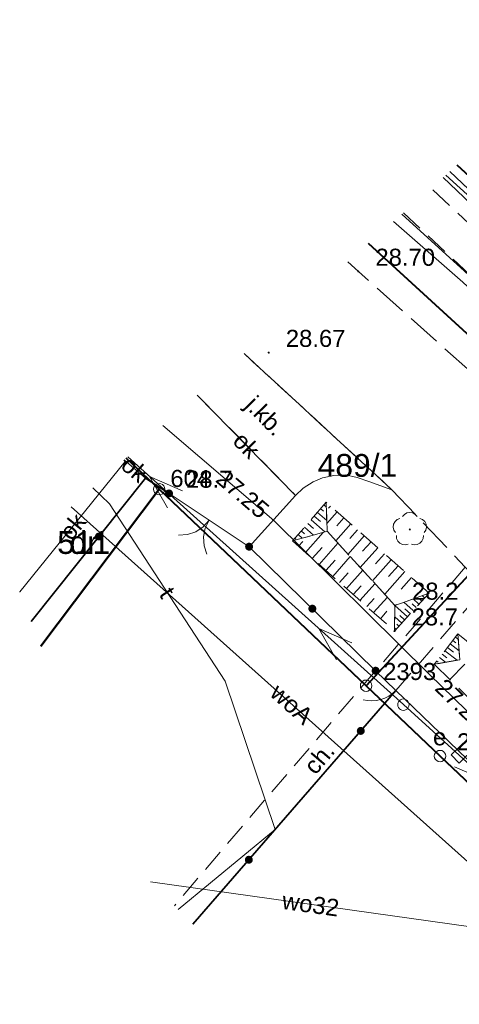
# Model space of a CAD drawing. Extents: x 5499164 to 5499301, y 5902019 to 5902134.
# Tile 2 of 18: x 5499164 to 5499183, y 5902052 to 5902096. Entities that reach past the tile are written whole.
import ezdxf
from ezdxf.enums import TextEntityAlignment as Align

# ---------------------------------------------------------------- set-up
doc = ezdxf.new("R2010")
doc.units = 0
doc.header["$PDSIZE"] = 0.75
for name, pattern in [('PRZER1-1', [2, 1, -1]), ('PRZER2-1', [3, 2, -1]), ('PRZER3-1', [4, 3, -1])]:
    doc.linetypes.add(name, pattern=pattern)
doc.layers.get('0').update_dxf_attribs({"linetype": 'CONTINUOUS', "lineweight": 13})
for name, color, linetype, lineweight in [('GEPPGD', 7, 'CONTINUOUS', 18), ('GEPPGD_O', 7, 'CONTINUOUS', 18), ('GSLINK', 7, 'CONTINUOUS', 18), ('GSLINK_O', 7, 'CONTINUOUS', 18), ('GSLKBR', 7, 'CONTINUOUS', 18), ('GSLKFU', 7, 'CONTINUOUS', 18), ('GSLKOG', 7, 'CONTINUOUS', 35), ('GSLKRW', 7, 'CONTINUOUS', 25), ('GSPWPN', 7, 'CONTINUOUS', 13), ('GSPWPN_O', 7, 'CONTINUOUS', 13), ('GSPWPS', 7, 'CONTINUOUS', 13), ('GSPWPS_O', 7, 'CONTINUOUS', 13), ('GSSKOA', 7, 'PRZER3-1', 18), ('GSSKOA_O', 7, 'PRZER3-1', 18), ('GSSKOD', 7, 'PRZER2-1', 18), ('GSSKOD_O', 7, 'PRZER2-1', 18), ('GSSOTW', 7, 'PRZER3-1', 18), ('GSSZSN', 7, 'PRZER2-1', 18), ('GUPISN', 7, 'PRZER1-1', 18), ('GUPPRZ', 7, 'CONTINUOUS', 18), ('GUPPRZ_O', 7, 'CONTINUOUS', 18)]:
    doc.layers.add(name, color=color, linetype=linetype, lineweight=lineweight)
doc.layers.add('GESDZI', color=7, linetype='CONTINUOUS', true_color=0x008000)
doc.layers.add('GESDZI_O', color=7, linetype='CONTINUOUS', true_color=0x008000)
for name, color, linetype, lineweight, true_color in [('GESKKL', 7, 'PRZER3-1', 18, 0x24bc24), ('GESUZY', 7, 'PRZER1-1', 18, 0x008000), ('GESUZY_O', 7, 'PRZER1-1', 18, 0x008000), ('GSPRDL', 7, 'CONTINUOUS', 18, 0x008000), ('GULEPR', 1, 'CONTINUOUS', 18, 0xff0000), ('GULGPR', 7, 'CONTINUOUS', 18, 0xbfbf00), ('GULKPR', 7, 'CONTINUOUS', 18, 0x803300), ('GULTPR', 7, 'CONTINUOUS', 18, 0xff9100), ('GULTPR_O', 7, 'CONTINUOUS', 18, 0xff9100), ('GULWPR', 5, 'CONTINUOUS', 18, 0x0000ff), ('GULWPR_O', 5, 'CONTINUOUS', 18, 0x0000ff), ('GUPESE', 1, 'CONTINUOUS', 18, 0xff0000), ('GUPESE_O', 1, 'CONTINUOUS', 18, 0xff0000)]:
    doc.layers.add(name, color=color, linetype=linetype, lineweight=lineweight, true_color=true_color)
doc.styles.add('GEO-INFO', font='arial.ttf')

# ---------------------------------------------------------------- blocks, each defined once
blk = doc.blocks.new('EPPGS')
at = {"color": 0}
blk.add_lwpolyline([(0, 0.5), (0.154508, 0.475528), (0.293893, 0.404508), (0.404508, 0.293893), (0.475528, 0.154508), (0.5, 0), (0.475528, -0.154508), (0.404508, -0.293893), (0.293893, -0.404508), (0.154508, -0.475528), (0, -0.5), (-0.154508, -0.475528), (-0.293893, -0.404508), (-0.404508, -0.293893), (-0.475528, -0.154508), (-0.5, 0), (-0.475528, 0.154508), (-0.404508, 0.293893), (-0.293893, 0.404508), (-0.154508, 0.475528)], close=True, dxfattribs=at)
blk = doc.blocks.new('SUEP1')
at = {"color": 0}
blk.add_lwpolyline([(-1.5, -1), (1.5, 0), (-1.5, 1)], dxfattribs=at)
blk = doc.blocks.new('SZAFA1')
at = {"color": 0}
blk.add_lwpolyline([(-1, -0.5), (-1, 0.5), (1, 0.5), (1, -0.5)], close=True, dxfattribs=at)
blk = doc.blocks.new('OKRAG_PELNY')
at = {"color": 0}
blk.add_lwpolyline([(0, 0.5), (0.12941, 0.482963), (0.25, 0.433013), (0.353553, 0.353553), (0.433013, 0.25), (0.482963, 0.12941), (0.5, 0), (0.482963, -0.12941), (0.433013, -0.25), (0.353553, -0.353553), (0.25, -0.433013), (0.12941, -0.482963), (0, -0.5), (-0.12941, -0.482963), (-0.25, -0.433013), (-0.353553, -0.353553), (-0.433013, -0.25), (-0.482963, -0.12941), (-0.5, 0), (-0.482963, 0.12941), (-0.433013, 0.25), (-0.353553, 0.353553), (-0.25, 0.433013), (-0.12941, 0.482963)], close=True, dxfattribs=at)
blk = doc.blocks.new('POINT')
at = {"color": 0}
blk.add_point((0, 0), dxfattribs=at)
blk = doc.blocks.new('KOLO')
blk.add_hatch(color=0).paths.add_polyline_path([(-0.5, 0), (-0.482963, -0.12941), (-0.433013, -0.25), (-0.353553, -0.353553), (-0.25, -0.433013), (-0.12941, -0.482963), (0, -0.5), (0.12941, -0.482963), (0.25, -0.433013), (0.353553, -0.353553), (0.433013, -0.25), (0.482963, -0.12941), (0.5, 0), (0.482963, 0.12941), (0.433013, 0.25), (0.353553, 0.353553), (0.25, 0.433013), (0.12941, 0.482963), (0, 0.5), (-0.12941, 0.482963), (-0.25, 0.433013), (-0.353553, 0.353553), (-0.433013, 0.25), (-0.482963, 0.12941)])
blk = doc.blocks.new('KTOK04')
at = {"color": 0}
blk.add_lwpolyline([(0, 0), (-0.01711, -0.261052), (-0.068148, -0.517638), (-0.152241, -0.765367), (-0.267949, -1), (-0.413293, -1.217523), (-0.585786, -1.414214), (-0.782477, -1.586707), (-1, -1.732051)], dxfattribs=at)
blk = doc.blocks.new('SLBRA')
at = {"color": 0}
for points in [[(1.732051, 1), (1.414214, 0.585786), (1, 0.267949), (0.517638, 0.068148), (0, 0)], [(0, 0), (0.517638, -0.068148), (1, -0.267949), (1.414214, -0.585786), (1.732051, -1)]]:
    blk.add_lwpolyline(points, dxfattribs=at)
blk = doc.blocks.new('SPDLP')
blk.add_hatch(color=0).paths.add_polyline_path([(0, -0.09), (0.027812, -0.085595), (0.052901, -0.072812), (0.072812, -0.052901), (0.085595, -0.027812), (0.09, 0), (0.085595, 0.027812), (0.072812, 0.052901), (0.052901, 0.072812), (0.027812, 0.085595), (0, 0.09), (-0.027812, 0.085595), (-0.052901, 0.072812), (-0.072812, 0.052901), (-0.085595, 0.027812), (-0.09, 0), (-0.085595, -0.027812), (-0.072812, -0.052901), (-0.052901, -0.072812), (-0.027812, -0.085595)])
at = {"color": 0}
for points in [[(-1.271938, -0.268652), (-1.40916, -0.048001), (-1.462858, 0.20623), (-1.426585, 0.463525), (-1.304695, 0.693003), (-1.11182, 0.867117), (-0.871109, 0.964971)], [(-0.648554, 1.126667), (-0.481106, 1.325358), (-0.255912, 1.454989), (0, 1.5), (0.255912, 1.454989), (0.481106, 1.325358), (0.648554, 1.126667)], [(0.871109, 0.964971), (1.11182, 0.867117), (1.304695, 0.693003), (1.426585, 0.463525), (1.462858, 0.20623), (1.40916, -0.048001), (1.271938, -0.268652)], [(-0.137547, -1.292703), (-0.389802, -1.355024), (-0.648184, -1.327532), (-0.881678, -1.213525), (-1.062258, -1.026689), (-1.168249, -0.78945), (-1.186929, -0.530282)], [(1.186929, -0.530282), (1.168249, -0.78945), (1.062258, -1.026689), (0.881678, -1.213525), (0.648184, -1.327532), (0.389802, -1.355024), (0.137547, -1.292703)]]:
    blk.add_lwpolyline(points, dxfattribs=at)

msp = doc.modelspace()

# ---------------------------------------------------------------- linework, layer by layer
at = {"layer": 'GESDZI', "linetype": 'Continuous', "lineweight": 40, "elevation": 10.22}
for points in [[(5499183.055, 5902089.192), (5499184.84, 5902087.54), (5499205.5, 5902106.04)], [(5499179.16, 5902085.744), (5499188.84, 5902076.88), (5499192.31, 5902080.63), (5499184.84, 5902087.54), (5499183.055, 5902089.192)], [(5499168.503, 5902076.31), (5499169.96, 5902074.95), (5499179.05, 5902066.31), (5499188.84, 5902076.88), (5499179.16, 5902085.744)], [(5499164.76, 5902068.054), (5499169.96, 5902074.95), (5499168.503, 5902076.31)], [(5499210.33, 5902036.77), (5499203.44, 5902043.22), (5499182.3, 5902063.22), (5499179.05, 5902066.31), (5499169.96, 5902074.95), (5499164.76, 5902068.054)]]:
    msp.add_lwpolyline(points, dxfattribs=at)
msp.add_lwpolyline([(5499179.05, 5902066.31), (5499182.3, 5902063.22), (5499203.44, 5902043.22), (5499214.29, 5902053.58), (5499188.84, 5902076.88)], close=True, dxfattribs=at)
at = {"layer": 'GESKKL', "color": 251, "linetype": 'PRZER3-1', "lineweight": 18, "ltscale": 0.5, "true_color": 0x636363, "elevation": 10.06}
msp.add_lwpolyline([(5499203.44, 5902043.22), (5499182.3, 5902063.22), (5499179.05, 5902066.31), (5499169.96, 5902074.95), (5499164.76, 5902068.054)], dxfattribs=at)
at = {"layer": 'GESUZY', "color": 251, "linetype": 'PRZER1-1', "lineweight": 18, "ltscale": 0.5, "true_color": 0x636363, "elevation": 10.08}
for points in [[(5499179.162, 5902085.746), (5499214.29, 5902053.58), (5499217.9, 5902057.03), (5499205.72, 5902068.24), (5499200.94, 5902072.64), (5499197.64, 5902075.7), (5499192.31, 5902080.63), (5499184.84, 5902087.54), (5499183.055, 5902089.192)], [(5499183.055, 5902089.192), (5499184.84, 5902087.54)], [(5499179.162, 5902085.746), (5499214.29, 5902053.58), (5499203.44, 5902043.22)], [(5499164.76, 5902068.054), (5499169.96, 5902074.95), (5499168.503, 5902076.31)], [(5499203.44, 5902043.22), (5499182.3, 5902063.22), (5499179.05, 5902066.31), (5499169.96, 5902074.95), (5499168.503, 5902076.31)], [(5499203.44, 5902043.22), (5499182.3, 5902063.22), (5499179.05, 5902066.31), (5499169.96, 5902074.95), (5499164.76, 5902068.054)]]:
    msp.add_lwpolyline(points, dxfattribs=at)
at = {"layer": 'GSLINK', "color": 251, "linetype": 'Continuous', "lineweight": 18, "true_color": 0x636363, "elevation": 10.18}
for points in [[(5499171.634, 5902079.082), (5499175.953, 5902074.676), (5499173.91, 5902072.42)], [(5499168.404, 5902076.222), (5499168.468, 5902076.167), (5499163.84, 5902070.44), (5499163.828, 5902070.424)], [(5499169.35, 5902075.43), (5499168.414, 5902076.231)]]:
    msp.add_lwpolyline(points, dxfattribs=at)
at = {"layer": 'GSLKBR', "color": 251, "linetype": 'Continuous', "lineweight": 18, "true_color": 0x636363, "elevation": 10.18}
msp.add_lwpolyline([(5499170.39, 5902074.76), (5499173.91, 5902072.42)], dxfattribs=at)
at = {"layer": 'GSLKFU', "color": 251, "linetype": 'Continuous', "lineweight": 18, "true_color": 0x636363, "elevation": 10.18}
msp.add_lwpolyline([(5499179.47, 5902066.97), (5499180.36, 5902066.1)], dxfattribs=at)
at = {"layer": 'GSLKOG', "color": 251, "linetype": 'Continuous', "lineweight": 35, "true_color": 0x636363, "elevation": 10.18}
for points in [[(5499170.39, 5902074.76), (5499169.35, 5902075.43), (5499164.337, 5902069.131)], [(5499179.47, 5902066.97), (5499173.91, 5902072.42)], [(5499202.49, 5902024.566), (5499211.87, 5902035.73), (5499205.05, 5902042.33), (5499180.36, 5902066.1), (5499171.435, 5902055.828)]]:
    msp.add_lwpolyline(points, dxfattribs=at)
at = {"layer": 'GSLKRW', "color": 251, "linetype": 'Continuous', "lineweight": 25, "true_color": 0x636363, "elevation": 10.18}
msp.add_lwpolyline([(5499182.73, 5902088.905), (5499197.736, 5902074.708)], dxfattribs=at)
at = {"layer": 'GSSKOA', "color": 251, "linetype": 'PRZER3-1', "lineweight": 18, "ltscale": 0.5, "true_color": 0x636363, "elevation": 10.18}
for points in [[(5499206.54, 5902060.58), (5499199.246, 5902066.421), (5499192.587, 5902072.122), (5499178.711, 5902084.514), (5499178.245, 5902084.934)], [(5499171.634, 5902079.082), (5499175.953, 5902074.676), (5499176.285, 5902074.986), (5499176.725, 5902075.271), (5499177.139, 5902075.438), (5499177.638, 5902075.541), (5499178.144, 5902075.576), (5499178.661, 5902075.461), (5499179.178, 5902075.291), (5499180.185, 5902074.923), (5499173.691, 5902080.903)], [(5499173.691, 5902080.903), (5499180.185, 5902074.923), (5499183.41, 5902071.52), (5499184.29, 5902070.65), (5499202.21, 5902054.93), (5499206.54, 5902060.58)]]:
    msp.add_lwpolyline(points, dxfattribs=at)
at = {"layer": 'GSSKOD', "color": 251, "linetype": 'PRZER2-1', "lineweight": 18, "ltscale": 0.5, "true_color": 0x636363, "elevation": 10.18}
for points in [[(5499180.688, 5902087.096), (5499195.49, 5902073.29), (5499196.99, 5902074.13), (5499181.9, 5902088.17)], [(5499171.435, 5902055.828), (5499180.36, 5902066.1), (5499184.29, 5902070.65), (5499183.41, 5902071.52), (5499179.47, 5902066.97), (5499170.624, 5902056.644)]]:
    msp.add_lwpolyline(points, dxfattribs=at)
at = {"layer": 'GSSOTW', "color": 251, "linetype": 'PRZER3-1', "lineweight": 18, "ltscale": 0.5, "true_color": 0x636363, "elevation": 10.18}
msp.add_lwpolyline([(5499182.73, 5902088.905), (5499197.736, 5902074.708), (5499201.412, 5902071.234), (5499210.358, 5902063.217), (5499219.246, 5902065.927), (5499207.244, 5902078.415)], dxfattribs=at)
at = {"layer": 'GSSZSN', "color": 251, "linetype": 'PRZER2-1', "lineweight": 18, "ltscale": 0.5, "true_color": 0x636363, "elevation": 10.06}
for points in [[(5499175.82, 5902072.67), (5499177.34, 5902073.1), (5499177.3, 5902074.37)], [(5499177.3, 5902074.37), (5499175.82, 5902072.67)], [(5499177.3, 5902074.37), (5499177.34, 5902073.1), (5499180.32, 5902069.84)], [(5499180.32, 5902069.84), (5499181.82, 5902070.38), (5499177.3, 5902074.37)], [(5499180.32, 5902069.84), (5499177.34, 5902073.1), (5499175.82, 5902072.67)], [(5499175.82, 5902072.67), (5499180.3, 5902068.71), (5499180.32, 5902069.84)], [(5499181.82, 5902070.38), (5499180.32, 5902069.84), (5499180.3, 5902068.71)], [(5499180.3, 5902068.71), (5499181.82, 5902070.38)], [(5499182.05, 5902067.25), (5499183.17, 5902067.45), (5499183.09, 5902068.59)], [(5499183.09, 5902068.59), (5499182.05, 5902067.25)], [(5499201.34, 5902052.32), (5499202.47, 5902053.37), (5499196.66, 5902057.58), (5499183.09, 5902068.59), (5499183.17, 5902067.45)], [(5499183.17, 5902067.45), (5499182.05, 5902067.25), (5499194.3, 5902055.27), (5499201.34, 5902052.32)]]:
    msp.add_lwpolyline(points, dxfattribs=at)
at = {"layer": 'GSSZSN', "color": 251, "linetype": 'Continuous', "lineweight": 18, "true_color": 0x636363, "elevation": 10.06, "flags": 128}
for points in [[(5499177.056, 5902074.09), (5499177.186, 5902073.977)], [(5499177.198, 5902074.253), (5499177.307, 5902074.159)], [(5499177.485, 5902074.207), (5499177.398, 5902074.109)], [(5499176.631, 5902073.601), (5499177.24, 5902073.072)], [(5499176.773, 5902073.764), (5499177.054, 5902073.52)], [(5499176.915, 5902073.927), (5499177.325, 5902073.57)], [(5499177.782, 5902073.945), (5499177.33, 5902073.433)], [(5499178.079, 5902073.683), (5499177.766, 5902073.329)], [(5499176.205, 5902073.113), (5499176.35, 5902072.987)], [(5499176.347, 5902073.276), (5499176.743, 5902072.931)], [(5499176.489, 5902073.439), (5499176.74, 5902073.22)], [(5499178.376, 5902073.42), (5499177.723, 5902072.681)], [(5499178.673, 5902073.158), (5499178.332, 5902072.773)], [(5499175.922, 5902072.787), (5499175.96, 5902072.754)], [(5499176.064, 5902072.95), (5499176.246, 5902072.791)], [(5499176.385, 5902072.171), (5499177.162, 5902073.05)], [(5499178.97, 5902072.896), (5499178.261, 5902072.093)], [(5499176.085, 5902072.436), (5499176.267, 5902072.642)], [(5499176.685, 5902071.906), (5499177.114, 5902072.391)], [(5499176.984, 5902071.641), (5499177.815, 5902072.58)], [(5499179.564, 5902072.372), (5499178.798, 5902071.505)], [(5499179.267, 5902072.634), (5499178.898, 5902072.216)], [(5499177.284, 5902071.376), (5499177.685, 5902071.83)], [(5499177.584, 5902071.111), (5499178.358, 5902071.986)], [(5499180.158, 5902071.847), (5499179.336, 5902070.917)], [(5499179.861, 5902072.11), (5499179.464, 5902071.66)], [(5499178.184, 5902070.581), (5499178.901, 5902071.392)], [(5499180.455, 5902071.585), (5499180.03, 5902071.104)], [(5499177.884, 5902070.846), (5499178.257, 5902071.268)], [(5499180.752, 5902071.323), (5499179.874, 5902070.328)], [(5499181.049, 5902071.061), (5499180.595, 5902070.548)], [(5499178.483, 5902070.316), (5499178.828, 5902070.706)], [(5499178.783, 5902070.051), (5499179.444, 5902070.798)], [(5499179.083, 5902069.786), (5499179.399, 5902070.144)], [(5499179.383, 5902069.521), (5499179.987, 5902070.204)], [(5499181.374, 5902069.89), (5499181.114, 5902070.126)], [(5499181.499, 5902070.028), (5499181.406, 5902070.113)], [(5499181.625, 5902070.166), (5499181.511, 5902070.269)], [(5499181.75, 5902070.303), (5499181.73, 5902070.322)], [(5499180.872, 5902069.338), (5499180.32, 5902069.84)], [(5499181.123, 5902069.614), (5499180.717, 5902069.983)], [(5499180.997, 5902069.476), (5499180.758, 5902069.694)], [(5499181.248, 5902069.752), (5499181.082, 5902069.903)], [(5499179.683, 5902069.256), (5499179.97, 5902069.582)], [(5499180.621, 5902069.062), (5499180.311, 5902069.344)], [(5499180.746, 5902069.2), (5499180.531, 5902069.396)], [(5499180.37, 5902068.787), (5499180.302, 5902068.848)], [(5499180.495, 5902068.924), (5499180.401, 5902069.01)], [(5499182.979, 5902068.447), (5499183.107, 5902068.347)], [(5499182.628, 5902067.995), (5499182.895, 5902067.789)], [(5499182.745, 5902068.146), (5499183.143, 5902067.837)], [(5499182.862, 5902068.296), (5499182.993, 5902068.194)], [(5499182.278, 5902067.544), (5499182.543, 5902067.338)], [(5499182.395, 5902067.694), (5499182.595, 5902067.539)], [(5499182.512, 5902067.845), (5499183.048, 5902067.428)], [(5499182.161, 5902067.393), (5499182.226, 5902067.343)], [(5499182.733, 5902066.582), (5499183.393, 5902067.256)]]:
    msp.add_lwpolyline(points, dxfattribs=at)
at = {"layer": 'GULEPR', "color": 251, "linetype": 'Continuous', "lineweight": 18, "true_color": 0x636363, "elevation": 10.14}
for points in [[(5499214.093, 5902058.381), (5499214.334, 5902058.638), (5499190.376, 5902081.087), (5499182.438, 5902088.646)], [(5499215.756, 5902033.576), (5499180.69, 5902065.478), (5499168.575, 5902076.373)]]:
    msp.add_lwpolyline(points, dxfattribs=at)
at = {"layer": 'GULGPR', "color": 251, "linetype": 'Continuous', "lineweight": 18, "true_color": 0x636363, "elevation": 10.14}
for points in [[(5499280.583, 5902086.079), (5499276.86, 5902083.69), (5499274.711, 5902081.086), (5499274.01, 5902080.78), (5499259.62, 5902094.6), (5499258.52, 5902093.33), (5499237.25, 5902075.08), (5499218.22, 5902058.25), (5499216.45, 5902058.61), (5499213.24, 5902059.6), (5499208.99, 5902060.19), (5499202.52, 5902066.06), (5499201.04, 5902067.54), (5499183.31, 5902084.04), (5499180.251, 5902086.709)], [(5499216.45, 5902058.61), (5499213.24, 5902059.6), (5499208.99, 5902060.19), (5499202.52, 5902066.06), (5499201.04, 5902067.54), (5499183.31, 5902084.04), (5499180.251, 5902086.709)], [(5499222.05, 5902020.444), (5499214.54, 5902027.28), (5499211.59, 5902036.88), (5499210.16, 5902040.19), (5499208.21, 5902042.98), (5499206.04, 5902045.26), (5499201.35, 5902049.52), (5499200.44, 5902048.77), (5499200.21, 5902048.94), (5499181.84, 5902066.8), (5499174.99, 5902073.57), (5499170.12, 5902077.742)]]:
    msp.add_lwpolyline(points, dxfattribs=at)
at = {"layer": 'GULKPR', "color": 251, "linetype": 'Continuous', "lineweight": 18, "true_color": 0x636363, "elevation": 10.14}
msp.add_lwpolyline([(5499180.616, 5902087.033), (5499197.147, 5902071.997), (5499214.11, 5902056.14), (5499209.885, 5902046.322)], dxfattribs=at)
at = {"layer": 'GULTPR', "color": 251, "linetype": 'Continuous', "lineweight": 18, "true_color": 0x636363, "elevation": 10.14}
for points in [[(5499182.557, 5902088.751), (5499212.555, 5902061.547), (5499240.048, 5902083.48)], [(5499167.037, 5902075.012), (5499167.773, 5902074.3), (5499172.864, 5902066.51), (5499175.048, 5902059.999), (5499170.788, 5902056.479)]]:
    msp.add_lwpolyline(points, dxfattribs=at)
at = {"layer": 'GULWPR', "color": 251, "linetype": 'Continuous', "lineweight": 18, "true_color": 0x636363, "elevation": 10.14}
for points in [[(5499166.089, 5902074.173), (5499185.478, 5902056.83), (5499186.739, 5902055.649)], [(5499169.581, 5902057.694), (5499183.652, 5902055.72), (5499185.357, 5902056.648)]]:
    msp.add_lwpolyline(points, dxfattribs=at)

# ---------------------------------------------------------------- block references
at = {"layer": 'GEPPGD', "color": 251, "lineweight": 18, "true_color": 0x636363, "xscale": 0.5, "yscale": 0.5}
for p in [(5499169.96, 5902074.95, 10.24), (5499179.05, 5902066.31, 10.24), (5499182.3, 5902063.22, 10.24)]:
    msp.add_blockref('EPPGS', p, dxfattribs=at)
at = {"layer": 'GSLKBR', "color": 251, "lineweight": 18, "true_color": 0x636363, "xscale": 0.75, "yscale": 0.75, "rotation": 236.3851237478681}
msp.add_blockref('SLBRA', (5499172.15, 5902073.59, 10.18), dxfattribs=at)
at = {"layer": 'GSLKFU', "color": 251, "lineweight": 18, "true_color": 0x636363, "xscale": 0.75, "yscale": 0.75, "rotation": 315.6510603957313}
msp.add_blockref('KTOK04', (5499180.36, 5902066.1, 10.18), dxfattribs=at)
at = {"layer": 'GSLKOG', "color": 251, "lineweight": 35, "true_color": 0x636363, "xscale": 0.35, "yscale": 0.35}
for p in [(5499170.39, 5902074.76, 10.18), (5499167.311, 5902072.867, 10.18), (5499173.91, 5902072.42, 10.18), (5499176.69, 5902069.695, 10.18), (5499179.47, 5902066.97, 10.18), (5499178.817, 5902064.324, 10.18), (5499173.898, 5902058.663, 10.18)]:
    msp.add_blockref('KOLO', p, dxfattribs=at)
at = {"layer": 'GSPRDL', "color": 251, "lineweight": 18, "true_color": 0x636363, "xscale": 0.5, "yscale": 0.5}
msp.add_blockref('SPDLP', (5499180.974, 5902073.176, 10.12), dxfattribs=at)
at = {"layer": 'GSPWPN', "color": 251, "lineweight": 13, "true_color": 0x636363, "xscale": 0.09, "yscale": 0.09}
for p in [(5499170.39, 5902074.76, 10.08), (5499180.32, 5902069.84, 10.08), (5499180.3, 5902068.71, 10.08)]:
    msp.add_blockref('KOLO', p, dxfattribs=at)
at = {"layer": 'GSPWPS', "color": 251, "lineweight": 13, "true_color": 0x636363, "xscale": 0.09, "yscale": 0.09}
for p in [(5499178.711, 5902084.514, 10.08), (5499174.773, 5902080.948, 10.08)]:
    msp.add_blockref('KOLO', p, dxfattribs=at)
at = {"layer": 'GULEPR', "color": 251, "lineweight": 18, "true_color": 0x636363, "xscale": 0.5, "yscale": 0.5}
for p, rotation in [((5499170.094, 5902075.007, 10.15), 138.0338128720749), ((5499177.53, 5902068.32, 10.15), 138.0338128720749), ((5499183.834, 5902062.618, 10.15), 317.7047194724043)]:
    msp.add_blockref('SUEP1', p, dxfattribs=dict(at, rotation=rotation))
at = {"layer": 'GUPESE', "color": 251, "lineweight": 18, "true_color": 0x636363, "xscale": 0.5, "yscale": 0.5, "rotation": 223.9189992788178}
msp.add_blockref('SZAFA1', (5499183.324, 5902063.44, 10.16), dxfattribs=at)
at = {"layer": 'GUPISN', "color": 251, "lineweight": 18, "true_color": 0x636363, "xscale": 0.5, "yscale": 0.5}
msp.add_blockref('OKRAG_PELNY', (5499180.69, 5902065.478, 10.16), dxfattribs=at)
at = {"layer": 'GUPPRZ', "color": 251, "lineweight": 18, "true_color": 0x636363}
for p in [(5499174.99, 5902073.57, 10.16), (5499181.84, 5902066.8, 10.16)]:
    msp.add_blockref('POINT', p, dxfattribs=at)

# ---------------------------------------------------------------- texts
at = {"layer": 'GEPPGD_O', "color": 251, "linetype": 'Continuous', "lineweight": 0, "true_color": 0x636363, "style": 'GEO-INFO'}
for s, p in [('604', (5499170.447, 5902075.044, 10.8)), ('2393', (5499179.8, 5902066.56, 10.8)), ('2357', (5499183.05, 5902063.47, 10.8))]:
    msp.add_text(s, height=0.75, dxfattribs=at).set_placement(p)
at = {"layer": 'GESDZI_O', "linetype": 'Continuous', "lineweight": 40, "style": 'GEO-INFO'}
for s, p in [('489/1', (5499178.671, 5902075.991, 10.8)), ('511', (5499166.639, 5902072.602, 10.8))]:
    msp.add_text(s, height=1, dxfattribs=at).set_placement(p, align=Align.MIDDLE_CENTER)
at = {"layer": 'GESUZY_O', "color": 251, "linetype": 'Continuous', "lineweight": 0, "true_color": 0x636363, "style": 'GEO-INFO'}
msp.add_text('dr', height=1, dxfattribs=at).set_placement((5499166.639, 5902072.602, 10.8), align=Align.MIDDLE_CENTER)
at = {"layer": 'GSLINK_O', "color": 251, "linetype": 'Continuous', "lineweight": 0, "true_color": 0x636363, "style": 'GEO-INFO'}
for rotation, p in [(314.4309, (5499173.794, 5902076.879, 10.8)), (319.4594, (5499168.882, 5902075.83, 10.8)), (51.0583, (5499166.154, 5902073.303, 10.8))]:
    msp.add_text('ok', height=0.75, rotation=rotation, dxfattribs=at).set_placement(p, align=Align.MIDDLE_CENTER)
at = {"layer": 'GSPWPN_O', "color": 251, "linetype": 'Continuous', "lineweight": 0, "true_color": 0x636363, "style": 'GEO-INFO'}
for s, p in [('28.7', (5499171.14, 5902075.01, 10.8)), ('28.2', (5499181.07, 5902070.09, 10.8)), ('28.7', (5499181.05, 5902068.96, 10.8))]:
    msp.add_text(s, height=0.75, dxfattribs=at).set_placement(p)
at = {"layer": 'GSPWPS_O', "color": 251, "linetype": 'Continuous', "lineweight": 0, "true_color": 0x636363, "style": 'GEO-INFO'}
for s, p in [('28.70', (5499179.461, 5902084.764, 10.8)), ('28.67', (5499175.523, 5902081.198, 10.8))]:
    msp.add_text(s, height=0.75, dxfattribs=at).set_placement(p)
at = {"layer": 'GSSKOA_O', "color": 251, "linetype": 'Continuous', "lineweight": 0, "true_color": 0x636363, "style": 'GEO-INFO'}
msp.add_text('j.kb.', height=0.75, rotation=314.4309, dxfattribs=at).set_placement((5499174.555, 5902078.104, 10.8), align=Align.MIDDLE)
at = {"layer": 'GSSKOD_O', "color": 251, "linetype": 'Continuous', "lineweight": 0, "true_color": 0x636363, "style": 'GEO-INFO'}
msp.add_text('ch.', height=0.75, rotation=49.4152, dxfattribs=at).set_placement((5499176.98, 5902063.137, 10.8), align=Align.MIDDLE)
at = {"layer": 'GULTPR_O', "color": 251, "linetype": 'Continuous', "lineweight": 0, "true_color": 0x636363, "style": 'GEO-INFO'}
msp.add_text('t', height=0.75, rotation=303.168, dxfattribs=at).set_placement((5499170.318, 5902070.405, 10.8), align=Align.MIDDLE_CENTER)
at = {"layer": 'GULWPR_O', "color": 251, "linetype": 'Continuous', "lineweight": 0, "true_color": 0x636363, "style": 'GEO-INFO'}
for s, rotation, p in [('woA', 318.1883, (5499175.783, 5902065.502, 10.8)), ('wo32', 352.0121, (5499176.616, 5902056.707, 10.8))]:
    msp.add_text(s, height=0.75, rotation=rotation, dxfattribs=at).set_placement(p, align=Align.MIDDLE_CENTER)
at = {"layer": 'GUPESE_O', "color": 251, "linetype": 'Continuous', "lineweight": 0, "true_color": 0x636363, "style": 'GEO-INFO'}
msp.add_text('e', height=0.75, dxfattribs=at).set_placement((5499182.574, 5902063.69, 10.8), align=Align.RIGHT)
at = {"layer": 'GUPPRZ_O', "color": 251, "linetype": 'Continuous', "lineweight": 0, "true_color": 0x636363, "style": 'GEO-INFO'}
for s, rotation, p in [('27.25', 319.414, (5499172.632, 5902075.591, 10.8)), ('27.21', 315.806, (5499182.289, 5902066.422, 10.8))]:
    msp.add_text(s, height=0.75, rotation=rotation, dxfattribs=at).set_placement(p, align=Align.MIDDLE_LEFT)

doc.saveas('drawing.dxf')
